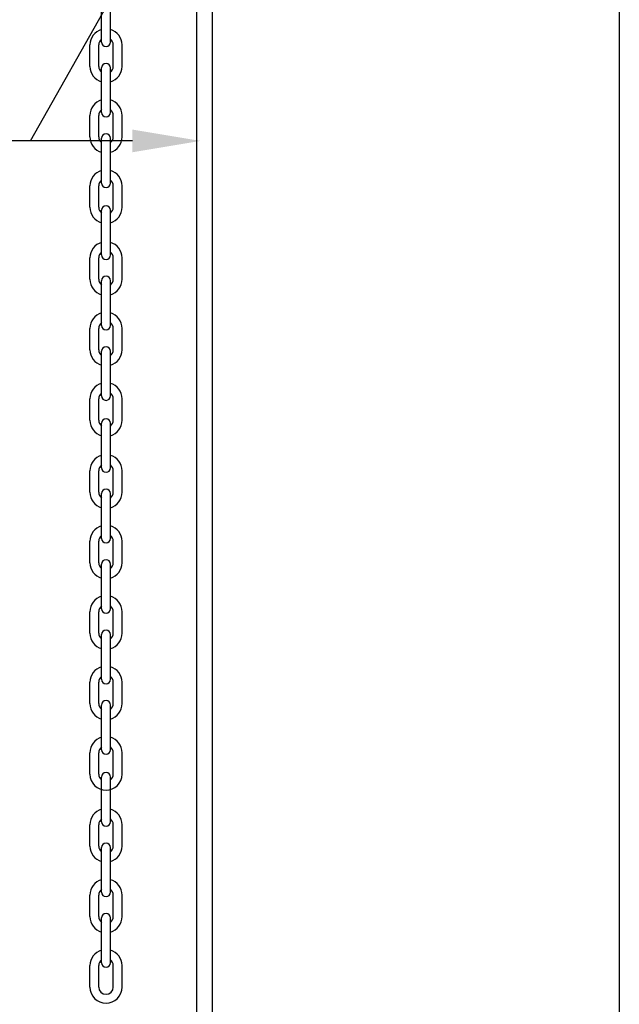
# Model space of a CAD drawing. Header units: inches. Extents: x 170 to 312, y 215 to 248.
# Tile 53 of 216: x 176.23 to 176.914, y 241.745 to 242.868. Entities that reach past the tile are written whole.
import ezdxf

# ---------------------------------------------------------------- set-up
doc = ezdxf.new("R2010")
doc.units = ezdxf.units.IN
doc.header["$LTSCALE"] = 0.25
doc.header["$MEASUREMENT"] = 0
doc.layers.add('ANNOTATIONS', color=1, linetype='Continuous')
doc.layers.add('STANDARD MOTOR LH', color=7, linetype='Continuous')
doc.styles.add('ROMANS', font='Romans', dxfattribs={"height": 0.09375})
doc.styles.get("Standard").update_dxf_attribs({"font": 'romans.shx'})
doc.dimstyles.get("Standard").update_dxf_attribs({"dimscale": 60, "dimtxt": 0.0833, "dimasz": 0.0833, "dimexe": 0.0833, "dimexo": 0.04, "dimgap": 0.09, "dimtad": 0, "dimtih": 1, "dimtoh": 1, "dimdec": 4, "dimzin": 1, "dimdsep": 46, "dimlunit": 4, "dimtxsty": 'Standard', "dimcen": 0.09, "dimclrt": 150, "dimadec": 4, "dimazin": 2, "dimtfac": 1, "dimtdec": 0, "dimtofl": 0, "dimtmove": 0, "dimatfit": 3, "dimfxl": 1, "dimtolj": 1, "dimtzin": 0, "dimlwd": -1, "dimlwe": -1, "dimarcsym": 1})

msp = doc.modelspace()

# ---------------------------------------------------------------- linework, layer by layer
at = {"layer": 'ANNOTATIONS'}
msp.add_line((176.35894, 242.72933), (176.1269, 242.72933), dxfattribs=at)
msp.add_solid([(176.35894, 242.71638), (176.35894, 242.74227), (176.4366, 242.72933)], dxfattribs=at)
at = {"layer": 'STANDARD MOTOR LH'}
for p, q in [((176.91404, 243.38704), (176.91404, 240.10183)), ((176.43192, 243.38308), (176.43192, 240.10183)), ((176.44979, 243.38308), (176.44979, 240.10183)), ((176.32386, 242.84199), (176.32386, 242.89303)), ((176.33387, 242.84199), (176.33387, 242.89303)), ((176.31055, 242.81427), (176.31055, 242.83869)), ((176.32057, 242.81427), (176.32057, 242.83869)), ((176.33717, 242.81427), (176.33717, 242.83869)), ((176.34718, 242.81427), (176.34718, 242.83869)), ((176.32386, 242.76165), (176.32386, 242.81269)), ((176.33387, 242.76165), (176.33387, 242.81269)), ((176.31055, 242.73394), (176.31055, 242.75835)), ((176.32057, 242.73394), (176.32057, 242.75835)), ((176.33717, 242.73394), (176.33717, 242.75835)), ((176.34718, 242.73394), (176.34718, 242.75835)), ((176.32386, 242.68131), (176.32386, 242.73235)), ((176.33387, 242.68131), (176.33387, 242.73235)), ((176.31055, 242.6536), (176.31055, 242.67802)), ((176.32057, 242.6536), (176.32057, 242.67802)), ((176.33717, 242.6536), (176.33717, 242.67802)), ((176.34718, 242.6536), (176.34718, 242.67802)), ((176.32386, 242.59926), (176.32386, 242.6503)), ((176.33387, 242.59926), (176.33387, 242.6503)), ((176.31055, 242.57155), (176.31055, 242.59597)), ((176.32057, 242.57155), (176.32057, 242.59597)), ((176.33717, 242.57155), (176.33717, 242.59597)), ((176.34718, 242.57155), (176.34718, 242.59597)), ((176.32386, 242.51892), (176.32386, 242.56996)), ((176.33387, 242.51892), (176.33387, 242.56996)), ((176.31055, 242.49121), (176.31055, 242.51563)), ((176.32057, 242.49121), (176.32057, 242.51563)), ((176.33717, 242.49121), (176.33717, 242.51563)), ((176.34718, 242.49121), (176.34718, 242.51563)), ((176.32386, 242.43858), (176.32386, 242.48962)), ((176.33387, 242.43858), (176.33387, 242.48962)), ((176.31055, 242.41087), (176.31055, 242.43529)), ((176.32057, 242.41087), (176.32057, 242.43529)), ((176.33717, 242.41087), (176.33717, 242.43529)), ((176.34718, 242.41087), (176.34718, 242.43529)), ((176.32386, 242.35654), (176.32386, 242.40757)), ((176.33387, 242.35654), (176.33387, 242.40757)), ((176.31055, 242.32882), (176.31055, 242.35324)), ((176.32057, 242.32882), (176.32057, 242.35324)), ((176.33717, 242.32882), (176.33717, 242.35324)), ((176.34718, 242.32882), (176.34718, 242.35324)), ((176.32386, 242.2762), (176.32386, 242.32723)), ((176.33387, 242.2762), (176.33387, 242.32723)), ((176.31055, 242.24848), (176.31055, 242.2729)), ((176.32057, 242.24848), (176.32057, 242.2729)), ((176.33717, 242.24848), (176.33717, 242.2729)), ((176.34718, 242.24848), (176.34718, 242.2729)), ((176.32386, 242.19586), (176.32386, 242.24689)), ((176.33387, 242.19586), (176.33387, 242.24689)), ((176.31055, 242.16814), (176.31055, 242.19256)), ((176.32057, 242.16814), (176.32057, 242.19256)), ((176.33717, 242.16814), (176.33717, 242.19256)), ((176.34718, 242.16814), (176.34718, 242.19256)), ((176.32386, 242.11552), (176.32386, 242.16655)), ((176.33387, 242.11552), (176.33387, 242.16655)), ((176.31055, 242.0878), (176.31055, 242.11222)), ((176.32057, 242.0878), (176.32057, 242.11222)), ((176.33717, 242.0878), (176.33717, 242.11222)), ((176.34718, 242.0878), (176.34718, 242.11222)), ((176.32386, 242.03518), (176.32386, 242.08621)), ((176.33387, 242.03518), (176.33387, 242.08621)), ((176.31055, 242.00746), (176.31055, 242.03188)), ((176.32057, 242.00746), (176.32057, 242.03188)), ((176.33717, 242.00746), (176.33717, 242.03188)), ((176.34718, 242.00746), (176.34718, 242.03188)), ((176.32386, 241.95313), (176.32386, 242.00417)), ((176.33387, 241.95313), (176.33387, 242.00417)), ((176.31055, 241.92541), (176.31055, 241.94983)), ((176.32057, 241.92541), (176.32057, 241.94983)), ((176.33717, 241.92541), (176.33717, 241.94983)), ((176.34718, 241.92541), (176.34718, 241.94983)), ((176.32386, 241.87279), (176.32386, 241.92383)), ((176.33387, 241.87279), (176.33387, 241.92383)), ((176.31055, 241.84507), (176.31055, 241.86949)), ((176.32057, 241.84507), (176.32057, 241.86949)), ((176.33717, 241.84507), (176.33717, 241.86949)), ((176.34718, 241.84507), (176.34718, 241.86949)), ((176.32386, 241.79245), (176.32386, 241.84349)), ((176.33387, 241.79245), (176.33387, 241.84349)), ((176.31055, 241.76474), (176.31055, 241.78915)), ((176.32057, 241.76474), (176.32057, 241.78915)), ((176.33717, 241.76474), (176.33717, 241.78915)), ((176.34718, 241.76474), (176.34718, 241.78915))]:
    msp.add_line(p, q, dxfattribs=at)
for centre, radius, start, end in [((176.32887, 242.83869), 0.01831, 105.86272, 180), ((176.32887, 242.83869), 0.01831, 0, 74.13728), ((176.32887, 242.83869), 0.0083, 127.08084, 180), ((176.32887, 242.84199), 0.00501, 180, 0), ((176.32887, 242.83869), 0.0083, 0, 52.91916), ((176.32887, 242.81427), 0.01831, 180, 254.13728), ((176.32887, 242.81427), 0.0083, 180, 232.91916), ((176.32887, 242.81269), 0.00501, 0, 180), ((176.32887, 242.81427), 0.01831, 285.86272, 0), ((176.32887, 242.81427), 0.0083, 307.08084, 0), ((176.32887, 242.75835), 0.01831, 105.86272, 180), ((176.32887, 242.75835), 0.01831, 0, 74.13728), ((176.32887, 242.75835), 0.0083, 127.08084, 180), ((176.32887, 242.76165), 0.00501, 180, 0), ((176.32887, 242.75835), 0.0083, 0, 52.91916), ((176.32887, 242.73235), 0.00501, 0, 180), ((176.32887, 242.73394), 0.01831, 180, 254.13728), ((176.32887, 242.73394), 0.0083, 180, 232.91916), ((176.32887, 242.73394), 0.01831, 285.86272, 0), ((176.32887, 242.73394), 0.0083, 307.08084, 0), ((176.32887, 242.67802), 0.01831, 105.86272, 180), ((176.32887, 242.67802), 0.01831, 0, 74.13728), ((176.32887, 242.67802), 0.0083, 127.08084, 180), ((176.32887, 242.68131), 0.00501, 180, 0), ((176.32887, 242.67802), 0.0083, 0, 52.91916), ((176.32887, 242.6536), 0.01831, 180, 254.13728), ((176.32887, 242.6536), 0.0083, 180, 232.91916), ((176.32887, 242.6503), 0.00501, 0, 180), ((176.32887, 242.6536), 0.01831, 285.86272, 0), ((176.32887, 242.6536), 0.0083, 307.08084, 0), ((176.32887, 242.59597), 0.01831, 105.86272, 180), ((176.32887, 242.59597), 0.01831, 0, 74.13728), ((176.32887, 242.59597), 0.0083, 127.08084, 180), ((176.32887, 242.59597), 0.0083, 0, 52.91916), ((176.32887, 242.59926), 0.00501, 180, 0), ((176.32887, 242.57155), 0.01831, 180, 254.13728), ((176.32887, 242.57155), 0.0083, 180, 232.91916), ((176.32887, 242.56996), 0.00501, 0, 180), ((176.32887, 242.57155), 0.01831, 285.86272, 0), ((176.32887, 242.57155), 0.0083, 307.08084, 0), ((176.32887, 242.51563), 0.01831, 105.86272, 180), ((176.32887, 242.51563), 0.01831, 0, 74.13728), ((176.32887, 242.51563), 0.0083, 127.08084, 180), ((176.32887, 242.51563), 0.0083, 0, 52.91916), ((176.32887, 242.51892), 0.00501, 180, 0), ((176.32887, 242.49121), 0.01831, 180, 254.13728), ((176.32887, 242.49121), 0.0083, 180, 232.91916), ((176.32887, 242.48962), 0.00501, 0, 180), ((176.32887, 242.49121), 0.01831, 285.86272, 0), ((176.32887, 242.49121), 0.0083, 307.08084, 0), ((176.32887, 242.43529), 0.01831, 105.86272, 180), ((176.32887, 242.43529), 0.01831, 0, 74.13728), ((176.32887, 242.43529), 0.0083, 127.08084, 180), ((176.32887, 242.43858), 0.00501, 180, 0), ((176.32887, 242.43529), 0.0083, 0, 52.91916), ((176.32887, 242.41087), 0.01831, 180, 254.13728), ((176.32887, 242.41087), 0.0083, 180, 232.91916), ((176.32887, 242.40757), 0.00501, 0, 180), ((176.32887, 242.41087), 0.01831, 285.86272, 0), ((176.32887, 242.41087), 0.0083, 307.08084, 0), ((176.32887, 242.35324), 0.01831, 105.86272, 180), ((176.32887, 242.35324), 0.01831, 0, 74.13728), ((176.32887, 242.35324), 0.0083, 127.08084, 180), ((176.32887, 242.35654), 0.00501, 180, 0), ((176.32887, 242.35324), 0.0083, 0, 52.91916), ((176.32887, 242.32723), 0.00501, 0, 180), ((176.32887, 242.32882), 0.01831, 180, 254.13728), ((176.32887, 242.32882), 0.0083, 180, 232.91916), ((176.32887, 242.32882), 0.01831, 285.86272, 0), ((176.32887, 242.32882), 0.0083, 307.08084, 0), ((176.32887, 242.2729), 0.01831, 105.86272, 180), ((176.32887, 242.2729), 0.01831, 0, 74.13728), ((176.32887, 242.2729), 0.0083, 127.08084, 180), ((176.32887, 242.2762), 0.00501, 180, 0), ((176.32887, 242.2729), 0.0083, 0, 52.91916), ((176.32887, 242.24689), 0.00501, 0, 180), ((176.32887, 242.24848), 0.01831, 180, 254.13728), ((176.32887, 242.24848), 0.0083, 180, 232.91916), ((176.32887, 242.24848), 0.01831, 285.86272, 0), ((176.32887, 242.24848), 0.0083, 307.08084, 0), ((176.32887, 242.19256), 0.01831, 105.86272, 180), ((176.32887, 242.19256), 0.01831, 0, 74.13728), ((176.32887, 242.19256), 0.0083, 127.08084, 180), ((176.32887, 242.19586), 0.00501, 180, 0), ((176.32887, 242.19256), 0.0083, 0, 52.91916), ((176.32887, 242.16814), 0.01831, 180, 254.13728), ((176.32887, 242.16814), 0.0083, 180, 232.91916), ((176.32887, 242.16655), 0.00501, 0, 180), ((176.32887, 242.16814), 0.01831, 285.86272, 0), ((176.32887, 242.16814), 0.0083, 307.08084, 0), ((176.32887, 242.11222), 0.01831, 105.86272, 180), ((176.32887, 242.11222), 0.01831, 0, 74.13728), ((176.32887, 242.11222), 0.0083, 127.08084, 180), ((176.32887, 242.11222), 0.0083, 0, 52.91916), ((176.32887, 242.11552), 0.00501, 180, 0), ((176.32887, 242.0878), 0.01831, 180, 254.13728), ((176.32887, 242.0878), 0.0083, 180, 232.91916), ((176.32887, 242.08621), 0.00501, 0, 180), ((176.32887, 242.0878), 0.01831, 285.86272, 0), ((176.32887, 242.0878), 0.0083, 307.08084, 0), ((176.32887, 242.03188), 0.01831, 105.86272, 180), ((176.32887, 242.03188), 0.01831, 0, 74.13728), ((176.32887, 242.03188), 0.0083, 127.08084, 180), ((176.32887, 242.03188), 0.0083, 0, 52.91916), ((176.32887, 242.03518), 0.00501, 180, 0), ((176.32887, 242.00746), 0.01831, 180, 0), ((176.32887, 242.00746), 0.0083, 180, 232.91916), ((176.32887, 242.00417), 0.00501, 0, 180), ((176.32887, 242.00746), 0.0083, 307.08084, 0), ((176.32887, 241.94983), 0.01831, 105.86272, 180), ((176.32887, 241.94983), 0.01831, 0, 74.13728), ((176.32887, 241.94983), 0.0083, 127.08084, 180), ((176.32887, 241.95313), 0.00501, 180, 0), ((176.32887, 241.94983), 0.0083, 0, 52.91916), ((176.32887, 241.92383), 0.00501, 0, 180), ((176.32887, 241.92541), 0.01831, 180, 254.13728), ((176.32887, 241.92541), 0.0083, 180, 232.91916), ((176.32887, 241.92541), 0.01831, 285.86272, 0), ((176.32887, 241.92541), 0.0083, 307.08084, 0), ((176.32887, 241.86949), 0.01831, 105.86272, 180), ((176.32887, 241.86949), 0.01831, 0, 74.13728), ((176.32887, 241.86949), 0.0083, 127.08084, 180), ((176.32887, 241.87279), 0.00501, 180, 0), ((176.32887, 241.86949), 0.0083, 0, 52.91916), ((176.32887, 241.84349), 0.00501, 0, 180), ((176.32887, 241.84507), 0.01831, 180, 254.13728), ((176.32887, 241.84507), 0.0083, 180, 232.91916), ((176.32887, 241.84507), 0.01831, 285.86272, 0), ((176.32887, 241.84507), 0.0083, 307.08084, 0), ((176.32887, 241.78915), 0.01831, 105.86272, 180), ((176.32887, 241.78915), 0.01831, 0, 74.13728), ((176.32887, 241.78915), 0.0083, 127.08084, 180), ((176.32887, 241.79245), 0.00501, 180, 0), ((176.32887, 241.78915), 0.0083, 0, 52.91916), ((176.32887, 241.76474), 0.01831, 180, 0), ((176.32887, 241.76474), 0.0083, 180, 0)]:
    msp.add_arc(centre, radius, start, end, dxfattribs=at)

# ---------------------------------------------------------------- leaders
at = {"layer": 'ANNOTATIONS', "has_arrowhead": 0}
msp.add_leader([(176.24292, 242.72933), (176.44586, 243.09025), (176.54167, 243.09025)], dimstyle='Standard', override={"dimtxt": 0.09375, "dimasz": 0.09375, "dimexe": 0.046875, "dimgap": 0.09, "dimtad": 0, "dimtih": 0, "dimtoh": 0, "dimtxsty": 'ROMANS'}, dxfattribs=at)

doc.saveas('drawing.dxf')
